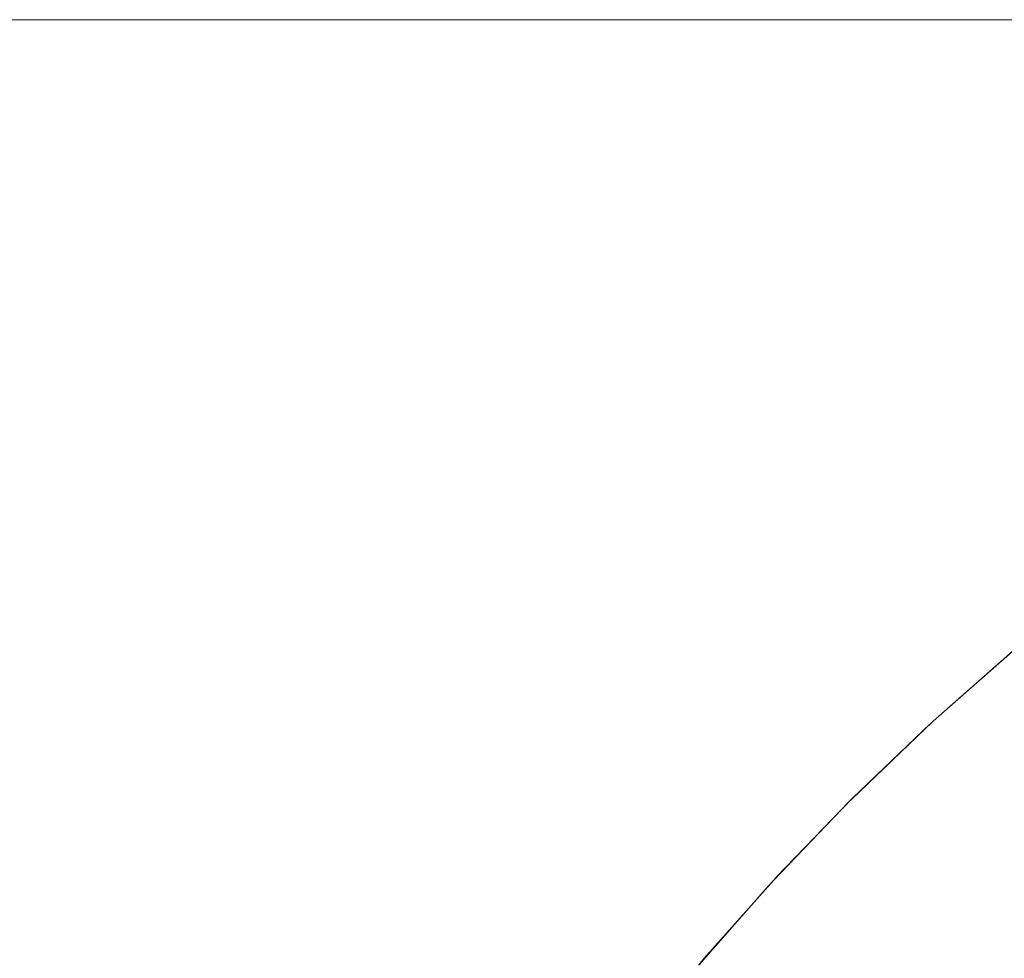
# Model space of a CAD drawing. Header units: centimetres. Extents: x -26 to 27.3, y -23.4 to -21.6.
# Tile 148 of 206: x 9.4076 to 9.4445, y -21.595 to -21.5599. Entities that reach past the tile are written whole.
import ezdxf

# ---------------------------------------------------------------- set-up
doc = ezdxf.new("R2010")
doc.units = ezdxf.units.CM
doc.header["$LTSCALE"] = 2.54
doc.layers.add('Lucido design-1', color=7, linetype='Continuous')

# ---------------------------------------------------------------- blocks, each defined once
blk = doc.blocks.new('Gruppo-4-1')
at = {"color": 7, "linetype": 'Continuous', "lineweight": 9}
for points, invisible_edges in [([(27.209353, -21.559935, -9.478917), (27.209353, -21.559888, -9.481992), (-25.890647, -21.559888, -9.481992), (-25.890647, -21.559935, -9.478917)], 8), ([(9.309353, -21.559888, -9.681992), (-25.890647, -21.559888, -9.481992), (27.209353, -21.559888, -9.481992)], 9), ([(-25.890647, -21.559935, -9.478917), (-25.890647, -21.560002, -9.477631), (27.209353, -21.560002, -9.477631), (27.209353, -21.559935, -9.478917)], 10), ([(27.209353, -21.560149, -9.474771), (27.209353, -21.560002, -9.477631), (-25.890647, -21.560002, -9.477631), (-25.890647, -21.560149, -9.474771)], 10), ([(27.209353, -21.559888, -9.481992), (9.318077, -21.559888, -9.682182), (9.309353, -21.559888, -9.681992)], 9), ([(9.326784, -21.559888, -9.682753), (9.318077, -21.559888, -9.682182), (27.209353, -21.559888, -9.481992)], 10), ([(27.209353, -21.559888, -9.481992), (9.335458, -21.559888, -9.683703), (9.326784, -21.559888, -9.682753)], 9), ([(9.344083, -21.559888, -9.68503), (9.335458, -21.559888, -9.683703), (27.209353, -21.559888, -9.481992)], 10), ([(9.352641, -21.559888, -9.686732), (9.344083, -21.559888, -9.68503), (27.209353, -21.559888, -9.481992)], 10), ([(27.209353, -21.559888, -9.481992), (9.361117, -21.559888, -9.688806), (9.352641, -21.559888, -9.686732)], 9), ([(27.209353, -21.559888, -9.481992), (9.369494, -21.559888, -9.691248), (9.361117, -21.559888, -9.688806)], 9), ([(27.209353, -21.559888, -9.481992), (9.377757, -21.559888, -9.694053), (9.369494, -21.559888, -9.691248)], 9), ([(9.38589, -21.559888, -9.697216), (9.377757, -21.559888, -9.694053), (27.209353, -21.559888, -9.481992)], 10), ([(9.393877, -21.559888, -9.70073), (9.38589, -21.559888, -9.697216), (27.209353, -21.559888, -9.481992)], 10), ([(27.209353, -21.559888, -9.481992), (9.401703, -21.559888, -9.704589), (9.393877, -21.559888, -9.70073)], 9), ([(9.401703, -21.559888, -9.704589), (9.409353, -21.559888, -9.708787), (9.407173, -21.559983, -9.712562), (9.39969, -21.559983, -9.708457)], 14), ([(9.409353, -21.559888, -9.708787), (9.401703, -21.559888, -9.704589), (27.209353, -21.559888, -9.481992)], 10), ([(9.407173, -21.559983, -9.712562), (9.41447, -21.559983, -9.71699), (9.41225, -21.560249, -9.720476), (9.405107, -21.560249, -9.716141)], 15), ([(9.409353, -21.559888, -9.708787), (9.416813, -21.559888, -9.713313), (9.41447, -21.559983, -9.71699), (9.407173, -21.559983, -9.712562)], 14), ([(9.416813, -21.559888, -9.713313), (9.409353, -21.559888, -9.708787), (27.209353, -21.559888, -9.481992)], 10), ([(9.41447, -21.559983, -9.71699), (9.421568, -21.559983, -9.721733), (9.419197, -21.560249, -9.725118), (9.41225, -21.560249, -9.720476)], 15), ([(9.416813, -21.559888, -9.713313), (9.424068, -21.559888, -9.718161), (9.421568, -21.559983, -9.721733), (9.41447, -21.559983, -9.71699)], 14), ([(27.209353, -21.559888, -9.481992), (9.424068, -21.559888, -9.718161), (9.416813, -21.559888, -9.713313)], 9), ([(9.421568, -21.559983, -9.721733), (9.428451, -21.559983, -9.72678), (9.425935, -21.560249, -9.730058), (9.419197, -21.560249, -9.725118)], 15), ([(9.424068, -21.559888, -9.718161), (9.431105, -21.559888, -9.723321), (9.428451, -21.559983, -9.72678), (9.421568, -21.559983, -9.721733)], 14), ([(9.431105, -21.559888, -9.723321), (9.424068, -21.559888, -9.718161), (27.209353, -21.559888, -9.481992)], 10), ([(9.428451, -21.559983, -9.72678), (9.435108, -21.559983, -9.732123), (9.432452, -21.560249, -9.735288), (9.425935, -21.560249, -9.730058)], 15), ([(9.431105, -21.559888, -9.723321), (9.437911, -21.559888, -9.728783), (9.435108, -21.559983, -9.732123), (9.428451, -21.559983, -9.72678)], 14), ([(9.437911, -21.559888, -9.728783), (9.431105, -21.559888, -9.723321), (27.209353, -21.559888, -9.481992)], 10), ([(9.435108, -21.559983, -9.732123), (9.441526, -21.559983, -9.737751), (9.438734, -21.560249, -9.740797), (9.432452, -21.560249, -9.735288)], 15), ([(9.437911, -21.559888, -9.728783), (9.444471, -21.559888, -9.734536), (9.441526, -21.559983, -9.737751), (9.435108, -21.559983, -9.732123)], 14), ([(27.209353, -21.559888, -9.481992), (9.444471, -21.559888, -9.734536), (9.437911, -21.559888, -9.728783)], 9), ([(9.441526, -21.559983, -9.737751), (9.447691, -21.559983, -9.743653), (9.444769, -21.560249, -9.746575), (9.438734, -21.560249, -9.740797)], 15), ([(9.444471, -21.559888, -9.734536), (9.450774, -21.559888, -9.74057), (9.447691, -21.559983, -9.743653), (9.441526, -21.559983, -9.737751)], 14), ([(-25.890647, -21.560149, -9.474771), (-25.890647, -21.560288, -9.473278), (27.209353, -21.560288, -9.473278), (27.209353, -21.560149, -9.474771)], 10), ([(27.209353, -21.560535, -9.470635), (27.209353, -21.560288, -9.473278), (-25.890647, -21.560288, -9.473278), (-25.890647, -21.560535, -9.470635)], 10), ([(9.405107, -21.560249, -9.716141), (9.41225, -21.560249, -9.720476), (9.410039, -21.560686, -9.723946), (9.40305, -21.560686, -9.719704)], 15), ([(9.41225, -21.560249, -9.720476), (9.419197, -21.560249, -9.725118), (9.416837, -21.560686, -9.728488), (9.410039, -21.560686, -9.723946)], 15), ([(9.419197, -21.560249, -9.725118), (9.425935, -21.560249, -9.730058), (9.423431, -21.560686, -9.733323), (9.416837, -21.560686, -9.728488)], 15), ([(9.425935, -21.560249, -9.730058), (9.432452, -21.560249, -9.735288), (9.429807, -21.560686, -9.73844), (9.423431, -21.560686, -9.733323)], 15), ([(9.432452, -21.560249, -9.735288), (9.438734, -21.560249, -9.740797), (9.435954, -21.560686, -9.743831), (9.429807, -21.560686, -9.73844)], 15), ([(9.438734, -21.560249, -9.740797), (9.444769, -21.560249, -9.746575), (9.44186, -21.560686, -9.749485), (9.435954, -21.560686, -9.743831)], 15), ([(9.444769, -21.560249, -9.746575), (9.450547, -21.560249, -9.752611), (9.447514, -21.560686, -9.755391), (9.44186, -21.560686, -9.749485)], 15), ([(-25.890647, -21.560535, -9.470635), (-25.890647, -21.560764, -9.468942), (27.209353, -21.560764, -9.468942), (27.209353, -21.560535, -9.470635)], 10), ([(27.209353, -21.561093, -9.466514), (27.209353, -21.560764, -9.468942), (-25.890647, -21.560764, -9.468942), (-25.890647, -21.561093, -9.466514)], 10), ([(9.40305, -21.560686, -9.719704), (9.410039, -21.560686, -9.723946), (9.407842, -21.561292, -9.727395), (9.401005, -21.561292, -9.723246)], 15), ([(9.410039, -21.560686, -9.723946), (9.416837, -21.560686, -9.728488), (9.414492, -21.561292, -9.731838), (9.407842, -21.561292, -9.727395)], 15), ([(9.416837, -21.560686, -9.728488), (9.423431, -21.560686, -9.733323), (9.420941, -21.561292, -9.736567), (9.414492, -21.561292, -9.731838)], 15), ([(9.423431, -21.560686, -9.733323), (9.429807, -21.560686, -9.73844), (9.427179, -21.561292, -9.741573), (9.420941, -21.561292, -9.736567)], 15), ([(9.429807, -21.560686, -9.73844), (9.435954, -21.560686, -9.743831), (9.433191, -21.561292, -9.746846), (9.427179, -21.561292, -9.741573)], 15), ([(9.435954, -21.560686, -9.743831), (9.44186, -21.560686, -9.749485), (9.438969, -21.561292, -9.752376), (9.433191, -21.561292, -9.746846)], 15), ([(9.44186, -21.560686, -9.749485), (9.447514, -21.560686, -9.755391), (9.444499, -21.561292, -9.758153), (9.438969, -21.561292, -9.752376)], 15), ([(-25.890647, -21.561093, -9.466514), (-25.890647, -21.561428, -9.464631), (27.209353, -21.561428, -9.464631), (27.209353, -21.561093, -9.466514)], 10), ([(27.209353, -21.561823, -9.462417), (27.209353, -21.561428, -9.464631), (-25.890647, -21.561428, -9.464631), (-25.890647, -21.561823, -9.462417)], 10), ([(9.401005, -21.561292, -9.723246), (9.407842, -21.561292, -9.727395), (9.405662, -21.562065, -9.730816), (9.398976, -21.562065, -9.726759)], 15), ([(9.407842, -21.561292, -9.727395), (9.414492, -21.561292, -9.731838), (9.412165, -21.562065, -9.735161), (9.405662, -21.562065, -9.730816)], 15), ([(9.414492, -21.561292, -9.731838), (9.420941, -21.561292, -9.736567), (9.418472, -21.562065, -9.739786), (9.412165, -21.562065, -9.735161)], 15), ([(9.420941, -21.561292, -9.736567), (9.427179, -21.561292, -9.741573), (9.424571, -21.562065, -9.744681), (9.418472, -21.562065, -9.739786)], 15), ([(9.427179, -21.561292, -9.741573), (9.433191, -21.561292, -9.746846), (9.43045, -21.562065, -9.749837), (9.424571, -21.562065, -9.744681)], 15), ([(9.433191, -21.561292, -9.746846), (9.438969, -21.561292, -9.752376), (9.4361, -21.562065, -9.755245), (9.43045, -21.562065, -9.749837)], 15), ([(9.438969, -21.561292, -9.752376), (9.444499, -21.561292, -9.758153), (9.441508, -21.562065, -9.760894), (9.4361, -21.562065, -9.755245)], 15), ([(9.444499, -21.561292, -9.758153), (9.449772, -21.561292, -9.764166), (9.446664, -21.562065, -9.766774), (9.441508, -21.562065, -9.760894)], 15), ([(-25.890647, -21.561823, -9.462417), (-25.890647, -21.56228, -9.460352), (27.209353, -21.56228, -9.460352), (27.209353, -21.561823, -9.462417)], 10), ([(27.209353, -21.562723, -9.45835), (27.209353, -21.56228, -9.460352), (-25.890647, -21.56228, -9.460352), (-25.890647, -21.562723, -9.45835)], 10), ([(9.405662, -21.562065, -9.730816), (9.412165, -21.562065, -9.735161), (9.40986, -21.563005, -9.738453), (9.403503, -21.563005, -9.734206)], 15), ([(9.412165, -21.562065, -9.735161), (9.418472, -21.562065, -9.739786), (9.416025, -21.563005, -9.742974), (9.40986, -21.563005, -9.738453)], 15), ([(9.418472, -21.562065, -9.739786), (9.424571, -21.562065, -9.744681), (9.421988, -21.563005, -9.747759), (9.416025, -21.563005, -9.742974)], 15), ([(9.424571, -21.562065, -9.744681), (9.43045, -21.562065, -9.749837), (9.427736, -21.563005, -9.7528), (9.421988, -21.563005, -9.747759)], 15), ([(9.43045, -21.562065, -9.749837), (9.4361, -21.562065, -9.755245), (9.433258, -21.563005, -9.758087), (9.427736, -21.563005, -9.7528)], 15), ([(9.4361, -21.562065, -9.755245), (9.441508, -21.562065, -9.760894), (9.438545, -21.563005, -9.763609), (9.433258, -21.563005, -9.758087)], 15), ([(9.441508, -21.562065, -9.760894), (9.446664, -21.562065, -9.766774), (9.443586, -21.563005, -9.769357), (9.438545, -21.563005, -9.763609)], 15), ([(9.446664, -21.562065, -9.766774), (9.451559, -21.562065, -9.772873), (9.448371, -21.563005, -9.775319), (9.443586, -21.563005, -9.769357)], 15), ([(-25.890647, -21.562723, -9.45835), (-25.890647, -21.563316, -9.456115), (27.209353, -21.563316, -9.456115), (27.209353, -21.562723, -9.45835)], 10), ([(9.403503, -21.563005, -9.734206), (9.40986, -21.563005, -9.738453), (9.407581, -21.564108, -9.741707), (9.401368, -21.564108, -9.737556)], 15), ([(9.40986, -21.563005, -9.738453), (9.416025, -21.563005, -9.742974), (9.413607, -21.564108, -9.746126), (9.407581, -21.564108, -9.741707)], 15), ([(9.416025, -21.563005, -9.742974), (9.421988, -21.563005, -9.747759), (9.419434, -21.564108, -9.750802), (9.413607, -21.564108, -9.746126)], 15), ([(9.421988, -21.563005, -9.747759), (9.427736, -21.563005, -9.7528), (9.425052, -21.564108, -9.755729), (9.419434, -21.564108, -9.750802)], 15), ([(9.427736, -21.563005, -9.7528), (9.433258, -21.563005, -9.758087), (9.430449, -21.564108, -9.760896), (9.425052, -21.564108, -9.755729)], 15), ([(9.433258, -21.563005, -9.758087), (9.438545, -21.563005, -9.763609), (9.435616, -21.564108, -9.766293), (9.430449, -21.564108, -9.760896)], 15), ([(9.438545, -21.563005, -9.763609), (9.443586, -21.563005, -9.769357), (9.440542, -21.564108, -9.771911), (9.435616, -21.564108, -9.766293)], 15), ([(9.443586, -21.563005, -9.769357), (9.448371, -21.563005, -9.775319), (9.445219, -21.564108, -9.777738), (9.440542, -21.564108, -9.771911)], 15), ([(27.209353, -21.563793, -9.45432), (27.209353, -21.563316, -9.456115), (-25.890647, -21.563316, -9.456115), (-25.890647, -21.563793, -9.45432)], 10), ([(-25.890647, -21.563793, -9.45432), (-25.890647, -21.564536, -9.451927), (27.209353, -21.564536, -9.451927), (27.209353, -21.563793, -9.45432)], 10), ([(9.407581, -21.564108, -9.741707), (9.413607, -21.564108, -9.746126), (9.41122, -21.565374, -9.749236), (9.405332, -21.565374, -9.744919)], 15), ([(9.413607, -21.564108, -9.746126), (9.419434, -21.564108, -9.750802), (9.416914, -21.565374, -9.753806), (9.41122, -21.565374, -9.749236)], 15), ([(9.419434, -21.564108, -9.750802), (9.425052, -21.564108, -9.755729), (9.422403, -21.565374, -9.758619), (9.416914, -21.565374, -9.753806)], 15), ([(9.425052, -21.564108, -9.755729), (9.430449, -21.564108, -9.760896), (9.427677, -21.565374, -9.763668), (9.422403, -21.565374, -9.758619)], 15), ([(9.430449, -21.564108, -9.760896), (9.435616, -21.564108, -9.766293), (9.432725, -21.565374, -9.768942), (9.427677, -21.565374, -9.763668)], 15), ([(9.435616, -21.564108, -9.766293), (9.440542, -21.564108, -9.771911), (9.437539, -21.565374, -9.774431), (9.432725, -21.565374, -9.768942)], 15), ([(9.440542, -21.564108, -9.771911), (9.445219, -21.564108, -9.777738), (9.442109, -21.565374, -9.780125), (9.437539, -21.565374, -9.774431)], 15), ([(9.445219, -21.564108, -9.777738), (9.449637, -21.564108, -9.783764), (9.446426, -21.565374, -9.786012), (9.442109, -21.565374, -9.780125)], 15), ([(27.209353, -21.565031, -9.450335), (27.209353, -21.564536, -9.451927), (-25.890647, -21.564536, -9.451927), (-25.890647, -21.565031, -9.450335)], 10), ([(-25.890647, -21.565031, -9.450335), (-25.890647, -21.565938, -9.447796), (27.209353, -21.565938, -9.447796), (27.209353, -21.565031, -9.450335)], 10), ([(9.405332, -21.565374, -9.744919), (9.41122, -21.565374, -9.749236), (9.408869, -21.566798, -9.7523), (9.403117, -21.566798, -9.748082)], 15), ([(9.41122, -21.565374, -9.749236), (9.416914, -21.565374, -9.753806), (9.414431, -21.566798, -9.756764), (9.408869, -21.566798, -9.7523)], 15), ([(9.416914, -21.565374, -9.753806), (9.422403, -21.565374, -9.758619), (9.419794, -21.566798, -9.761467), (9.414431, -21.566798, -9.756764)], 15), ([(9.422403, -21.565374, -9.758619), (9.427677, -21.565374, -9.763668), (9.424946, -21.566798, -9.766399), (9.419794, -21.566798, -9.761467)], 15), ([(9.427677, -21.565374, -9.763668), (9.432725, -21.565374, -9.768942), (9.429878, -21.566798, -9.771551), (9.424946, -21.566798, -9.766399)], 15), ([(9.432725, -21.565374, -9.768942), (9.437539, -21.565374, -9.774431), (9.434581, -21.566798, -9.776913), (9.429878, -21.566798, -9.771551)], 15), ([(9.437539, -21.565374, -9.774431), (9.442109, -21.565374, -9.780125), (9.439045, -21.566798, -9.782476), (9.434581, -21.566798, -9.776913)], 15), ([(9.442109, -21.565374, -9.780125), (9.446426, -21.565374, -9.786012), (9.443262, -21.566798, -9.788227), (9.439045, -21.566798, -9.782476)], 15), ([(9.446426, -21.565374, -9.786012), (9.450482, -21.565374, -9.792083), (9.447225, -21.566798, -9.794158), (9.443262, -21.566798, -9.788227)], 15), ([(27.209353, -21.566436, -9.446402), (27.209353, -21.565938, -9.447796), (-25.890647, -21.565938, -9.447796), (-25.890647, -21.566436, -9.446402)], 10), ([(-25.890647, -21.566436, -9.446402), (-25.890647, -21.567517, -9.44373), (27.209353, -21.567517, -9.44373), (27.209353, -21.566436, -9.446402)], 10), ([(9.403117, -21.566798, -9.748082), (9.408869, -21.566798, -9.7523), (9.406558, -21.568378, -9.755312), (9.40094, -21.568378, -9.751193)], 15), ([(9.408869, -21.566798, -9.7523), (9.414431, -21.566798, -9.756764), (9.411991, -21.568378, -9.759673), (9.406558, -21.568378, -9.755312)], 15), ([(9.414431, -21.566798, -9.756764), (9.419794, -21.566798, -9.761467), (9.417229, -21.568378, -9.764266), (9.411991, -21.568378, -9.759673)], 15), ([(9.419794, -21.566798, -9.761467), (9.424946, -21.566798, -9.766399), (9.422261, -21.568378, -9.769083), (9.417229, -21.568378, -9.764266)], 15), ([(9.424946, -21.566798, -9.766399), (9.429878, -21.566798, -9.771551), (9.427079, -21.568378, -9.774116), (9.422261, -21.568378, -9.769083)], 15), ([(9.429878, -21.566798, -9.771551), (9.434581, -21.566798, -9.776913), (9.431672, -21.568378, -9.779354), (9.427079, -21.568378, -9.774116)], 15), ([(9.434581, -21.566798, -9.776913), (9.439045, -21.566798, -9.782476), (9.436033, -21.568378, -9.784787), (9.431672, -21.568378, -9.779354)], 15), ([(9.439045, -21.566798, -9.782476), (9.443262, -21.566798, -9.788227), (9.440152, -21.568378, -9.790405), (9.436033, -21.568378, -9.784787)], 15), ([(9.443262, -21.566798, -9.788227), (9.447225, -21.566798, -9.794158), (9.444023, -21.568378, -9.796198), (9.440152, -21.568378, -9.790405)], 15), ([(9.447225, -21.566798, -9.794158), (9.450925, -21.566798, -9.800255), (9.447637, -21.568378, -9.802154), (9.444023, -21.568378, -9.796198)], 15), ([(27.209353, -21.568005, -9.442527), (27.209353, -21.567517, -9.44373), (-25.890647, -21.567517, -9.44373), (-25.890647, -21.568005, -9.442527)], 10), ([(-25.890647, -21.568005, -9.442527), (-25.890647, -21.569273, -9.439737), (27.209353, -21.569273, -9.439737), (27.209353, -21.568005, -9.442527)], 10), ([(9.406558, -21.568378, -9.755312), (9.411991, -21.568378, -9.759673), (9.409596, -21.570112, -9.762526), (9.40429, -21.570112, -9.758267)], 15), ([(9.411991, -21.568378, -9.759673), (9.417229, -21.568378, -9.764266), (9.414712, -21.570112, -9.767013), (9.409596, -21.570112, -9.762526)], 15), ([(9.417229, -21.568378, -9.764266), (9.422261, -21.568378, -9.769083), (9.419627, -21.570112, -9.771718), (9.414712, -21.570112, -9.767013)], 15), ([(9.422261, -21.568378, -9.769083), (9.427079, -21.568378, -9.774116), (9.424332, -21.570112, -9.776633), (9.419627, -21.570112, -9.771718)], 15), ([(9.427079, -21.568378, -9.774116), (9.431672, -21.568378, -9.779354), (9.428818, -21.570112, -9.781748), (9.424332, -21.570112, -9.776633)], 15), ([(9.431672, -21.568378, -9.779354), (9.436033, -21.568378, -9.784787), (9.433077, -21.570112, -9.787055), (9.428818, -21.570112, -9.781748)], 15), ([(9.436033, -21.568378, -9.784787), (9.440152, -21.568378, -9.790405), (9.437101, -21.570112, -9.792542), (9.433077, -21.570112, -9.787055)], 15), ([(9.440152, -21.568378, -9.790405), (9.444023, -21.568378, -9.796198), (9.440881, -21.570112, -9.798199), (9.437101, -21.570112, -9.792542)], 15), ([(9.444023, -21.568378, -9.796198), (9.447637, -21.568378, -9.802154), (9.444411, -21.570112, -9.804016), (9.440881, -21.570112, -9.798199)], 15), ([(9.447637, -21.568378, -9.802154), (9.450988, -21.568378, -9.808261), (9.447683, -21.570112, -9.809981), (9.444411, -21.570112, -9.804016)], 15), ([(27.209353, -21.569736, -9.438717), (27.209353, -21.569273, -9.439737), (-25.890647, -21.569273, -9.439737), (-25.890647, -21.569736, -9.438717)], 10), ([(-25.890647, -21.569736, -9.438717), (-25.890647, -21.571201, -9.435824), (27.209353, -21.571201, -9.435824), (27.209353, -21.569736, -9.438717)], 10), ([(9.40429, -21.570112, -9.758267), (9.409596, -21.570112, -9.762526), (9.407252, -21.571996, -9.765321), (9.402069, -21.571996, -9.761161)], 15), ([(9.409596, -21.570112, -9.762526), (9.414712, -21.570112, -9.767013), (9.412248, -21.571996, -9.769702), (9.407252, -21.571996, -9.765321)], 15), ([(9.414712, -21.570112, -9.767013), (9.419627, -21.570112, -9.771718), (9.417048, -21.571996, -9.774297), (9.412248, -21.571996, -9.769702)], 15), ([(9.419627, -21.570112, -9.771718), (9.424332, -21.570112, -9.776633), (9.421643, -21.571996, -9.779097), (9.417048, -21.571996, -9.774297)], 15), ([(9.424332, -21.570112, -9.776633), (9.428818, -21.570112, -9.781748), (9.426024, -21.571996, -9.784093), (9.421643, -21.571996, -9.779097)], 15), ([(9.428818, -21.570112, -9.781748), (9.433077, -21.570112, -9.787055), (9.430183, -21.571996, -9.789275), (9.426024, -21.571996, -9.784093)], 15), ([(9.433077, -21.570112, -9.787055), (9.437101, -21.570112, -9.792542), (9.434113, -21.571996, -9.794634), (9.430183, -21.571996, -9.789275)], 15), ([(9.437101, -21.570112, -9.792542), (9.440881, -21.570112, -9.798199), (9.437804, -21.571996, -9.800159), (9.434113, -21.571996, -9.794634)], 15), ([(9.440881, -21.570112, -9.798199), (9.444411, -21.570112, -9.804016), (9.441251, -21.571996, -9.80584), (9.437804, -21.571996, -9.800159)], 15), ([(9.444411, -21.570112, -9.804016), (9.447683, -21.570112, -9.809981), (9.444448, -21.571996, -9.811666), (9.441251, -21.571996, -9.80584)], 15), ([(9.447683, -21.570112, -9.809981), (9.450693, -21.570112, -9.816084), (9.447387, -21.571996, -9.817626), (9.444448, -21.571996, -9.811666)], 15), ([(27.209353, -21.571627, -9.43498), (27.209353, -21.571201, -9.435824), (-25.890647, -21.571201, -9.435824), (-25.890647, -21.571627, -9.43498)], 10), ([(-25.890647, -21.571627, -9.43498), (-25.890647, -21.573297, -9.431998), (27.209353, -21.573297, -9.431998), (27.209353, -21.571627, -9.43498)], 10), ([(9.407252, -21.571996, -9.765321), (9.412248, -21.571996, -9.769702), (9.40984, -21.574026, -9.77233), (9.404961, -21.574026, -9.768051)], 15), ([(9.412248, -21.571996, -9.769702), (9.417048, -21.571996, -9.774297), (9.414527, -21.574026, -9.776817), (9.40984, -21.574026, -9.77233)], 15), ([(9.417048, -21.571996, -9.774297), (9.421643, -21.571996, -9.779097), (9.419015, -21.574026, -9.781505), (9.414527, -21.574026, -9.776817)], 15), ([(9.421643, -21.571996, -9.779097), (9.426024, -21.571996, -9.784093), (9.423294, -21.574026, -9.786384), (9.419015, -21.574026, -9.781505)], 15), ([(9.426024, -21.571996, -9.784093), (9.430183, -21.571996, -9.789275), (9.427356, -21.574026, -9.791445), (9.423294, -21.574026, -9.786384)], 15), ([(9.430183, -21.571996, -9.789275), (9.434113, -21.571996, -9.794634), (9.431193, -21.574026, -9.796678), (9.427356, -21.574026, -9.791445)], 15), ([(9.434113, -21.571996, -9.794634), (9.437804, -21.571996, -9.800159), (9.434798, -21.574026, -9.802074), (9.431193, -21.574026, -9.796678)], 15), ([(9.437804, -21.571996, -9.800159), (9.441251, -21.571996, -9.80584), (9.438165, -21.574026, -9.807622), (9.434798, -21.574026, -9.802074)], 15), ([(9.441251, -21.571996, -9.80584), (9.444448, -21.571996, -9.811666), (9.441286, -21.574026, -9.813312), (9.438165, -21.574026, -9.807622)], 15), ([(9.444448, -21.571996, -9.811666), (9.447387, -21.571996, -9.817626), (9.444156, -21.574026, -9.819132), (9.441286, -21.574026, -9.813312)], 15), ([(9.447387, -21.571996, -9.817626), (9.450063, -21.571996, -9.823708), (9.44677, -21.574026, -9.825072), (9.444156, -21.574026, -9.819132)], 15), ([(27.209353, -21.573675, -9.431322), (27.209353, -21.573297, -9.431998), (-25.890647, -21.573297, -9.431998), (-25.890647, -21.573675, -9.431322)], 10), ([(-25.890647, -21.573675, -9.431322), (-25.890647, -21.575558, -9.428267), (27.209353, -21.575558, -9.428267), (27.209353, -21.573675, -9.431322)], 10), ([(9.404961, -21.574026, -9.768051), (9.40984, -21.574026, -9.77233), (9.407492, -21.576198, -9.774892), (9.402727, -21.576198, -9.770713)], 15), ([(9.40984, -21.574026, -9.77233), (9.414527, -21.574026, -9.776817), (9.41207, -21.576198, -9.779274), (9.407492, -21.576198, -9.774892)], 15), ([(9.414527, -21.574026, -9.776817), (9.419015, -21.574026, -9.781505), (9.416453, -21.576198, -9.783853), (9.41207, -21.576198, -9.779274)], 15), ([(9.419015, -21.574026, -9.781505), (9.423294, -21.574026, -9.786384), (9.420632, -21.576198, -9.788618), (9.416453, -21.576198, -9.783853)], 15), ([(9.423294, -21.574026, -9.786384), (9.427356, -21.574026, -9.791445), (9.424599, -21.576198, -9.79356), (9.420632, -21.576198, -9.788618)], 15), ([(9.427356, -21.574026, -9.791445), (9.431193, -21.574026, -9.796678), (9.428346, -21.576198, -9.798672), (9.424599, -21.576198, -9.79356)], 15), ([(9.431193, -21.574026, -9.796678), (9.434798, -21.574026, -9.802074), (9.431867, -21.576198, -9.803941), (9.428346, -21.576198, -9.798672)], 15), ([(9.434798, -21.574026, -9.802074), (9.438165, -21.574026, -9.807622), (9.435155, -21.576198, -9.80936), (9.431867, -21.576198, -9.803941)], 15), ([(9.438165, -21.574026, -9.807622), (9.441286, -21.574026, -9.813312), (9.438204, -21.576198, -9.814916), (9.435155, -21.576198, -9.80936)], 15), ([(9.441286, -21.574026, -9.813312), (9.444156, -21.574026, -9.819132), (9.441007, -21.576198, -9.8206), (9.438204, -21.576198, -9.814916)], 15), ([(9.444156, -21.574026, -9.819132), (9.44677, -21.574026, -9.825072), (9.44356, -21.576198, -9.826401), (9.441007, -21.576198, -9.8206)], 15), ([(9.44677, -21.574026, -9.825072), (9.449122, -21.574026, -9.83112), (9.445857, -21.576198, -9.832308), (9.44356, -21.576198, -9.826401)], 15), ([(27.209353, -21.575877, -9.42775), (27.209353, -21.575558, -9.428267), (-25.890647, -21.575558, -9.428267), (-25.890647, -21.575877, -9.42775)], 10), ([(-25.890647, -21.575877, -9.42775), (-25.890647, -21.57798, -9.424639), (27.209353, -21.57798, -9.424639), (27.209353, -21.575877, -9.42775)], 10), ([(9.407492, -21.576198, -9.774892), (9.41207, -21.576198, -9.779274), (9.40968, -21.578509, -9.781664), (9.405208, -21.578509, -9.777384)], 15), ([(9.41207, -21.576198, -9.779274), (9.416453, -21.576198, -9.783853), (9.413961, -21.578509, -9.786136), (9.40968, -21.578509, -9.781664)], 15), ([(9.416453, -21.576198, -9.783853), (9.420632, -21.576198, -9.788618), (9.418042, -21.578509, -9.79079), (9.413961, -21.578509, -9.786136)], 15), ([(9.420632, -21.576198, -9.788618), (9.424599, -21.576198, -9.79356), (9.421917, -21.578509, -9.795618), (9.418042, -21.578509, -9.79079)], 15), ([(9.424599, -21.576198, -9.79356), (9.428346, -21.576198, -9.798672), (9.425578, -21.578509, -9.80061), (9.421917, -21.578509, -9.795618)], 15), ([(9.428346, -21.576198, -9.798672), (9.431867, -21.576198, -9.803941), (9.429017, -21.578509, -9.805757), (9.425578, -21.578509, -9.80061)], 15), ([(9.431867, -21.576198, -9.803941), (9.435155, -21.576198, -9.80936), (9.432228, -21.578509, -9.81105), (9.429017, -21.578509, -9.805757)], 15), ([(9.435155, -21.576198, -9.80936), (9.438204, -21.576198, -9.814916), (9.435206, -21.578509, -9.816477), (9.432228, -21.578509, -9.81105)], 15), ([(9.438204, -21.576198, -9.814916), (9.441007, -21.576198, -9.8206), (9.437944, -21.578509, -9.822029), (9.435206, -21.578509, -9.816477)], 15), ([(9.441007, -21.576198, -9.8206), (9.44356, -21.576198, -9.826401), (9.440437, -21.578509, -9.827695), (9.437944, -21.578509, -9.822029)], 15), ([(9.44356, -21.576198, -9.826401), (9.445857, -21.576198, -9.832308), (9.44268, -21.578509, -9.833464), (9.440437, -21.578509, -9.827695)], 15), ([(9.445857, -21.576198, -9.832308), (9.447894, -21.576198, -9.83831), (9.44467, -21.578509, -9.839326), (9.44268, -21.578509, -9.833464)], 15), ([(27.209353, -21.578229, -9.424269), (27.209353, -21.57798, -9.424639), (-25.890647, -21.57798, -9.424639), (-25.890647, -21.578229, -9.424269)], 10), ([(-25.890647, -21.578229, -9.424269), (-25.890647, -21.580557, -9.421119), (27.209353, -21.580557, -9.421119), (27.209353, -21.578229, -9.424269)], 10), ([(9.405208, -21.578509, -9.777384), (9.40968, -21.578509, -9.781664), (9.407361, -21.580954, -9.783984), (9.402993, -21.580954, -9.779802)], 15), ([(9.40968, -21.578509, -9.781664), (9.413961, -21.578509, -9.786136), (9.411543, -21.580954, -9.788352), (9.407361, -21.580954, -9.783984)], 15), ([(9.413961, -21.578509, -9.786136), (9.418042, -21.578509, -9.79079), (9.41553, -21.580954, -9.792898), (9.411543, -21.580954, -9.788352)], 15), ([(9.418042, -21.578509, -9.79079), (9.421917, -21.578509, -9.795618), (9.419315, -21.580954, -9.797615), (9.41553, -21.580954, -9.792898)], 15), ([(9.421917, -21.578509, -9.795618), (9.425578, -21.578509, -9.80061), (9.422891, -21.580954, -9.802491), (9.419315, -21.580954, -9.797615)], 15), ([(9.425578, -21.578509, -9.80061), (9.429017, -21.578509, -9.805757), (9.426251, -21.580954, -9.80752), (9.422891, -21.580954, -9.802491)], 15), ([(9.429017, -21.578509, -9.805757), (9.432228, -21.578509, -9.81105), (9.429388, -21.580954, -9.812689), (9.426251, -21.580954, -9.80752)], 15), ([(9.432228, -21.578509, -9.81105), (9.435206, -21.578509, -9.816477), (9.432297, -21.580954, -9.817991), (9.429388, -21.580954, -9.812689)], 15), ([(9.435206, -21.578509, -9.816477), (9.437944, -21.578509, -9.822029), (9.434971, -21.580954, -9.823415), (9.432297, -21.580954, -9.817991)], 15), ([(9.437944, -21.578509, -9.822029), (9.440437, -21.578509, -9.827695), (9.437407, -21.580954, -9.82895), (9.434971, -21.580954, -9.823415)], 15), ([(9.440437, -21.578509, -9.827695), (9.44268, -21.578509, -9.833464), (9.439599, -21.580954, -9.834586), (9.437407, -21.580954, -9.82895)], 15), ([(9.44268, -21.578509, -9.833464), (9.44467, -21.578509, -9.839326), (9.441542, -21.580954, -9.840312), (9.439599, -21.580954, -9.834586)], 15), ([(9.44467, -21.578509, -9.839326), (9.446402, -21.578509, -9.845269), (9.443235, -21.580954, -9.846118), (9.441542, -21.580954, -9.840312)], 15), ([(9.446402, -21.578509, -9.845269), (9.447874, -21.578509, -9.851282), (9.444672, -21.580954, -9.851992), (9.443235, -21.580954, -9.846118)], 15), ([(27.209353, -21.580728, -9.420888), (27.209353, -21.580557, -9.421119), (-25.890647, -21.580557, -9.421119), (-25.890647, -21.580728, -9.420888)], 10), ([(-25.890647, -21.580728, -9.420888), (-25.890647, -21.583286, -9.417715), (27.209353, -21.583286, -9.417715), (27.209353, -21.580728, -9.420888)], 10), ([(9.407361, -21.580954, -9.783984), (9.411543, -21.580954, -9.788352), (9.409203, -21.583529, -9.790496), (9.405117, -21.583529, -9.786228)], 15), ([(9.411543, -21.580954, -9.788352), (9.41553, -21.580954, -9.792898), (9.413099, -21.583529, -9.794939), (9.409203, -21.583529, -9.790496)], 15), ([(9.41553, -21.580954, -9.792898), (9.419315, -21.580954, -9.797615), (9.416797, -21.583529, -9.799547), (9.413099, -21.583529, -9.794939)], 15), ([(9.419315, -21.580954, -9.797615), (9.422891, -21.580954, -9.802491), (9.420291, -21.583529, -9.804312), (9.416797, -21.583529, -9.799547)], 15), ([(9.422891, -21.580954, -9.802491), (9.426251, -21.580954, -9.80752), (9.423574, -21.583529, -9.809225), (9.420291, -21.583529, -9.804312)], 15), ([(9.426251, -21.580954, -9.80752), (9.429388, -21.580954, -9.812689), (9.426639, -21.583529, -9.814276), (9.423574, -21.583529, -9.809225)], 15), ([(9.429388, -21.580954, -9.812689), (9.432297, -21.580954, -9.817991), (9.429481, -21.583529, -9.819457), (9.426639, -21.583529, -9.814276)], 15), ([(9.432297, -21.580954, -9.817991), (9.434971, -21.580954, -9.823415), (9.432095, -21.583529, -9.824756), (9.429481, -21.583529, -9.819457)], 15), ([(9.434971, -21.580954, -9.823415), (9.437407, -21.580954, -9.82895), (9.434474, -21.583529, -9.830165), (9.432095, -21.583529, -9.824756)], 15), ([(9.437407, -21.580954, -9.82895), (9.439599, -21.580954, -9.834586), (9.436616, -21.583529, -9.835672), (9.434474, -21.583529, -9.830165)], 15), ([(9.439599, -21.580954, -9.834586), (9.441542, -21.580954, -9.840312), (9.438515, -21.583529, -9.841267), (9.436616, -21.583529, -9.835672)], 15), ([(9.441542, -21.580954, -9.840312), (9.443235, -21.580954, -9.846118), (9.440169, -21.583529, -9.84694), (9.438515, -21.583529, -9.841267)], 15), ([(9.443235, -21.580954, -9.846118), (9.444672, -21.580954, -9.851992), (9.441573, -21.583529, -9.852679), (9.440169, -21.583529, -9.84694)], 15), ([(9.444672, -21.580954, -9.851992), (9.445852, -21.580954, -9.857923), (9.442726, -21.583529, -9.858474), (9.441573, -21.583529, -9.852679)], 15), ([(9.445852, -21.580954, -9.857923), (9.446772, -21.580954, -9.8639), (9.443625, -21.583529, -9.864314), (9.442726, -21.583529, -9.858474)], 15), ([(9.446772, -21.580954, -9.8639), (9.44743, -21.580954, -9.869911), (9.444268, -21.583529, -9.870188), (9.443625, -21.583529, -9.864314)], 15), ([(9.44743, -21.580954, -9.869911), (9.447825, -21.580954, -9.875946), (9.444654, -21.583529, -9.876084), (9.444268, -21.583529, -9.870188)], 15), ([(27.209353, -21.583369, -9.417611), (27.209353, -21.583286, -9.417715), (-25.890647, -21.583286, -9.417715), (-25.890647, -21.583369, -9.417611)], 10), ([(27.209353, -21.586149, -9.414445), (27.209353, -21.583369, -9.417611), (-25.890647, -21.583369, -9.417611), (-25.890647, -21.586149, -9.414445)], 10), ([(9.405117, -21.583529, -9.786228), (9.409203, -21.583529, -9.790496), (9.406944, -21.586228, -9.792566), (9.402951, -21.586228, -9.788394)], 15), ([(9.409203, -21.583529, -9.790496), (9.413099, -21.583529, -9.794939), (9.410752, -21.586228, -9.796908), (9.406944, -21.586228, -9.792566)], 15), ([(9.413099, -21.583529, -9.794939), (9.416797, -21.583529, -9.799547), (9.414367, -21.586228, -9.801412), (9.410752, -21.586228, -9.796908)], 15), ([(9.416797, -21.583529, -9.799547), (9.420291, -21.583529, -9.804312), (9.417782, -21.586228, -9.806069), (9.414367, -21.586228, -9.801412)], 15), ([(9.420291, -21.583529, -9.804312), (9.423574, -21.583529, -9.809225), (9.42099, -21.586228, -9.810871), (9.417782, -21.586228, -9.806069)], 15), ([(9.423574, -21.583529, -9.809225), (9.426639, -21.583529, -9.814276), (9.423986, -21.586228, -9.815808), (9.42099, -21.586228, -9.810871)], 15), ([(9.426639, -21.583529, -9.814276), (9.429481, -21.583529, -9.819457), (9.426764, -21.586228, -9.820871), (9.423986, -21.586228, -9.815808)], 15), ([(9.429481, -21.583529, -9.819457), (9.432095, -21.583529, -9.824756), (9.429318, -21.586228, -9.826051), (9.426764, -21.586228, -9.820871)], 15), ([(9.432095, -21.583529, -9.824756), (9.434474, -21.583529, -9.830165), (9.431644, -21.586228, -9.831337), (9.429318, -21.586228, -9.826051)], 15), ([(9.434474, -21.583529, -9.830165), (9.436616, -21.583529, -9.835672), (9.433737, -21.586228, -9.836719), (9.431644, -21.586228, -9.831337)], 15), ([(9.436616, -21.583529, -9.835672), (9.438515, -21.583529, -9.841267), (9.435594, -21.586228, -9.842188), (9.433737, -21.586228, -9.836719)], 15), ([(9.438515, -21.583529, -9.841267), (9.440169, -21.583529, -9.84694), (9.43721, -21.586228, -9.847733), (9.435594, -21.586228, -9.842188)], 15), ([(9.440169, -21.583529, -9.84694), (9.441573, -21.583529, -9.852679), (9.438582, -21.586228, -9.853342), (9.43721, -21.586228, -9.847733)], 15), ([(9.441573, -21.583529, -9.852679), (9.442726, -21.583529, -9.858474), (9.439709, -21.586228, -9.859006), (9.438582, -21.586228, -9.853342)], 15), ([(9.442726, -21.583529, -9.858474), (9.443625, -21.583529, -9.864314), (9.440588, -21.586228, -9.864714), (9.439709, -21.586228, -9.859006)], 15), ([(9.443625, -21.583529, -9.864314), (9.444268, -21.583529, -9.870188), (9.441216, -21.586228, -9.870455), (9.440588, -21.586228, -9.864714)], 15), ([(9.444268, -21.583529, -9.870188), (9.444654, -21.583529, -9.876084), (9.441594, -21.586228, -9.876218), (9.441216, -21.586228, -9.870455)], 15), ([(9.441594, -21.586228, -9.876218), (9.444654, -21.583529, -9.876084), (9.444783, -21.583529, -9.881992), (9.441808, -21.586151, -9.881992)], 11), ([(9.441806, -21.586149, -10.081992), (9.444974, -21.583371, -10.081992), (9.445135, -21.583356, -10.086352), (9.441858, -21.58623, -10.086352)], 14), ([(9.444974, -21.583371, -10.081992), (9.441806, -21.586149, -10.081992), (9.441808, -21.586151, -9.881992), (9.444783, -21.583529, -9.881992)], 10), ([(9.441858, -21.58623, -10.086352), (9.445135, -21.583356, -10.086352), (9.445306, -21.58356, -10.090484), (9.442038, -21.586427, -10.090484)], 15), ([(9.442038, -21.586427, -10.090484), (9.445306, -21.58356, -10.090484), (9.445587, -21.583895, -10.094598), (9.442333, -21.586748, -10.094598)], 15), ([(9.442333, -21.586748, -10.094598), (9.445587, -21.583895, -10.094598), (9.445976, -21.584359, -10.098688), (9.442742, -21.587195, -10.098688)], 15), ([(9.442742, -21.587195, -10.098688), (9.445976, -21.584359, -10.098688), (9.446474, -21.584951, -10.102745), (9.443265, -21.587765, -10.102745)], 15), ([(9.443265, -21.587765, -10.102745), (9.446474, -21.584951, -10.102745), (9.447078, -21.585671, -10.106763), (9.4439, -21.588458, -10.106763)], 15), ([(9.4439, -21.588458, -10.106763), (9.447078, -21.585671, -10.106763), (9.447787, -21.586516, -10.110736), (9.444645, -21.589272, -10.110736)], 15), ([(-25.890647, -21.586149, -9.414445), (-25.890647, -21.586161, -9.414433), (27.209353, -21.586161, -9.414433), (27.209353, -21.586149, -9.414445)], 10), ([(27.209353, -21.589063, -9.411395), (27.209353, -21.586161, -9.414433), (-25.890647, -21.586161, -9.414433), (-25.890647, -21.589063, -9.411395)], 10), ([(9.406944, -21.586228, -9.792566), (9.410752, -21.586228, -9.796908), (9.408494, -21.589048, -9.798803), (9.404771, -21.589048, -9.794557)], 15), ([(9.410752, -21.586228, -9.796908), (9.414367, -21.586228, -9.801412), (9.412028, -21.589048, -9.803206), (9.408494, -21.589048, -9.798803)], 15), ([(9.414367, -21.586228, -9.801412), (9.417782, -21.586228, -9.806069), (9.415367, -21.589048, -9.80776), (9.412028, -21.589048, -9.803206)], 15), ([(9.417782, -21.586228, -9.806069), (9.42099, -21.586228, -9.810871), (9.418504, -21.589048, -9.812455), (9.415367, -21.589048, -9.80776)], 15), ([(9.42099, -21.586228, -9.810871), (9.423986, -21.586228, -9.815808), (9.421433, -21.589048, -9.817282), (9.418504, -21.589048, -9.812455)], 15), ([(9.423986, -21.586228, -9.815808), (9.426764, -21.586228, -9.820871), (9.424149, -21.589048, -9.822233), (9.421433, -21.589048, -9.817282)], 15), ([(9.426764, -21.586228, -9.820871), (9.429318, -21.586228, -9.826051), (9.426646, -21.589048, -9.827297), (9.424149, -21.589048, -9.822233)], 15), ([(9.429318, -21.586228, -9.826051), (9.431644, -21.586228, -9.831337), (9.428921, -21.589048, -9.832465), (9.426646, -21.589048, -9.827297)], 15), ([(9.431644, -21.586228, -9.831337), (9.433737, -21.586228, -9.836719), (9.430967, -21.589048, -9.837728), (9.428921, -21.589048, -9.832465)], 15), ([(9.433737, -21.586228, -9.836719), (9.435594, -21.586228, -9.842188), (9.432782, -21.589048, -9.843075), (9.430967, -21.589048, -9.837728)], 15), ([(9.435594, -21.586228, -9.842188), (9.43721, -21.586228, -9.847733), (9.434362, -21.589048, -9.848496), (9.432782, -21.589048, -9.843075)], 15), ([(9.43721, -21.586228, -9.847733), (9.438582, -21.586228, -9.853342), (9.435704, -21.589048, -9.85398), (9.434362, -21.589048, -9.848496)], 15), ([(9.438582, -21.586228, -9.853342), (9.439709, -21.586228, -9.859006), (9.436806, -21.589048, -9.859518), (9.435704, -21.589048, -9.85398)], 15), ([(9.439709, -21.586228, -9.859006), (9.440588, -21.586228, -9.864714), (9.437665, -21.589048, -9.865099), (9.436806, -21.589048, -9.859518)], 15), ([(9.440588, -21.586228, -9.864714), (9.441216, -21.586228, -9.870455), (9.43828, -21.589048, -9.870712), (9.437665, -21.589048, -9.865099)], 15), ([(9.441216, -21.586228, -9.870455), (9.441594, -21.586228, -9.876218), (9.438649, -21.589048, -9.876346), (9.43828, -21.589048, -9.870712)], 15), ([(9.441594, -21.586228, -9.876218), (9.44172, -21.586228, -9.881992), (9.438772, -21.589048, -9.881992), (9.438649, -21.589048, -9.876346)], 13), ([(9.438759, -21.589066, -10.081992), (9.441794, -21.58616, -10.081992), (9.441858, -21.58623, -10.086352), (9.43871, -21.589245, -10.086352)], 14), ([(9.43871, -21.589245, -10.086352), (9.441858, -21.58623, -10.086352), (9.442038, -21.586427, -10.090484), (9.438898, -21.589433, -10.090484)], 15), ([(9.441794, -21.58616, -10.081992), (9.438757, -21.589063, -9.881992), (9.438772, -21.589048, -9.881992), (9.44172, -21.586228, -9.881992)], 9), ([(9.441794, -21.58616, -10.081992), (9.438759, -21.589066, -10.081992), (9.438757, -21.589063, -9.881992)], 10), ([(9.441808, -21.586151, -9.881992), (9.44172, -21.586228, -9.881992), (9.441594, -21.586228, -9.876218)], 10), ([(9.44172, -21.586228, -9.881992), (9.441808, -21.586151, -9.881992), (9.441806, -21.586149, -10.081992), (9.441794, -21.58616, -10.081992)], 10), ([(9.441858, -21.58623, -10.086352), (9.441794, -21.58616, -10.081992), (9.441806, -21.586149, -10.081992)], 9), ([(9.438898, -21.589433, -10.090484), (9.442038, -21.586427, -10.090484), (9.442333, -21.586748, -10.094598), (9.439206, -21.589741, -10.094598)], 15), ([(9.439206, -21.589741, -10.094598), (9.442333, -21.586748, -10.094598), (9.442742, -21.587195, -10.098688), (9.439635, -21.59017, -10.098688)], 15), ([(9.439635, -21.59017, -10.098688), (9.442742, -21.587195, -10.098688), (9.443265, -21.587765, -10.102745), (9.440182, -21.590717, -10.102745)], 15), ([(9.440182, -21.590717, -10.102745), (9.443265, -21.587765, -10.102745), (9.4439, -21.588458, -10.106763), (9.440846, -21.591381, -10.106763)], 15), ([(9.440846, -21.591381, -10.106763), (9.4439, -21.588458, -10.106763), (9.444645, -21.589272, -10.110736), (9.441627, -21.592162, -10.110736)], 15), ([(-25.890647, -21.589063, -9.411395), (-25.890647, -21.58918, -9.411283), (27.209353, -21.58918, -9.411283), (27.209353, -21.589063, -9.411395)], 10), ([(27.209353, -21.592106, -9.408469), (27.209353, -21.58918, -9.411283), (-25.890647, -21.58918, -9.411283), (-25.890647, -21.592106, -9.408469)], 10), ([(9.404771, -21.589048, -9.794557), (9.408494, -21.589048, -9.798803), (9.406327, -21.591983, -9.80062), (9.402686, -21.591983, -9.796468)], 15), ([(9.408494, -21.589048, -9.798803), (9.412028, -21.589048, -9.803206), (9.409785, -21.591983, -9.804928), (9.406327, -21.591983, -9.80062)], 15), ([(9.412028, -21.589048, -9.803206), (9.415367, -21.589048, -9.80776), (9.41305, -21.591983, -9.809382), (9.409785, -21.591983, -9.804928)], 15), ([(9.415367, -21.589048, -9.80776), (9.418504, -21.589048, -9.812455), (9.416119, -21.591983, -9.813974), (9.41305, -21.591983, -9.809382)], 15), ([(9.418504, -21.589048, -9.812455), (9.421433, -21.589048, -9.817282), (9.418984, -21.591983, -9.818696), (9.416119, -21.591983, -9.813974)], 15), ([(9.421433, -21.589048, -9.817282), (9.424149, -21.589048, -9.822233), (9.421641, -21.591983, -9.823538), (9.418984, -21.591983, -9.818696)], 15), ([(9.424149, -21.589048, -9.822233), (9.426646, -21.589048, -9.827297), (9.424084, -21.591983, -9.828492), (9.421641, -21.591983, -9.823538)], 15), ([(9.426646, -21.589048, -9.827297), (9.428921, -21.589048, -9.832465), (9.426308, -21.591983, -9.833547), (9.424084, -21.591983, -9.828492)], 15), ([(9.428921, -21.589048, -9.832465), (9.430967, -21.589048, -9.837728), (9.42831, -21.591983, -9.838695), (9.426308, -21.591983, -9.833547)], 15), ([(9.430967, -21.589048, -9.837728), (9.432782, -21.589048, -9.843075), (9.430085, -21.591983, -9.843925), (9.42831, -21.591983, -9.838695)], 15), ([(9.432782, -21.589048, -9.843075), (9.434362, -21.589048, -9.848496), (9.431631, -21.591983, -9.849227), (9.430085, -21.591983, -9.843925)], 15), ([(9.434362, -21.589048, -9.848496), (9.435704, -21.589048, -9.85398), (9.432943, -21.591983, -9.854592), (9.431631, -21.591983, -9.849227)], 15), ([(9.435704, -21.589048, -9.85398), (9.436806, -21.589048, -9.859518), (9.434021, -21.591983, -9.860009), (9.432943, -21.591983, -9.854592)], 15), ([(9.436806, -21.589048, -9.859518), (9.437665, -21.589048, -9.865099), (9.434861, -21.591983, -9.865468), (9.434021, -21.591983, -9.860009)], 15), ([(9.437665, -21.589048, -9.865099), (9.43828, -21.589048, -9.870712), (9.435462, -21.591983, -9.870958), (9.434861, -21.591983, -9.865468)], 15), ([(9.43828, -21.589048, -9.870712), (9.438649, -21.589048, -9.876346), (9.435824, -21.591983, -9.87647), (9.435462, -21.591983, -9.870958)], 15), ([(9.435834, -21.59211, -10.081992), (9.438642, -21.589177, -10.081992), (9.43871, -21.589245, -10.086352), (9.435695, -21.592393, -10.086352)], 14), ([(9.435695, -21.592393, -10.086352), (9.43871, -21.589245, -10.086352), (9.438898, -21.589433, -10.090484), (9.435892, -21.592573, -10.090484)], 15), ([(9.438757, -21.589063, -9.881992), (9.435944, -21.591983, -9.881992), (9.435824, -21.591983, -9.87647), (9.438649, -21.589048, -9.876346)], 14), ([(9.438642, -21.589177, -10.081992), (9.435832, -21.592108, -9.881992), (9.435944, -21.591983, -9.881992)], 9), ([(9.438642, -21.589177, -10.081992), (9.435834, -21.59211, -10.081992), (9.435832, -21.592108, -9.881992)], 10), ([(9.435944, -21.591983, -9.881992), (9.438757, -21.589063, -9.881992), (9.438759, -21.589066, -10.081992), (9.438642, -21.589177, -10.081992)], 10), ([(9.43871, -21.589245, -10.086352), (9.438642, -21.589177, -10.081992), (9.438759, -21.589066, -10.081992)], 9), ([(9.438649, -21.589048, -9.876346), (9.438772, -21.589048, -9.881992), (9.438757, -21.589063, -9.881992)], 9), ([(9.435892, -21.592573, -10.090484), (9.438898, -21.589433, -10.090484), (9.439206, -21.589741, -10.094598), (9.436213, -21.592868, -10.094598)], 15), ([(9.441627, -21.592162, -10.110736), (9.444645, -21.589272, -10.110736), (9.4455, -21.590205, -10.114657), (9.442521, -21.593056, -10.114657)], 15), ([(9.436213, -21.592868, -10.094598), (9.439206, -21.589741, -10.094598), (9.439635, -21.59017, -10.098688), (9.43666, -21.593277, -10.098688)], 15), ([(9.43666, -21.593277, -10.098688), (9.439635, -21.59017, -10.098688), (9.440182, -21.590717, -10.102745), (9.43723, -21.5938, -10.102745)], 15), ([(9.442521, -21.593056, -10.114657), (9.4455, -21.590205, -10.114657), (9.446462, -21.591255, -10.118519), (9.443528, -21.594063, -10.118519)], 15), ([(9.43723, -21.5938, -10.102745), (9.440182, -21.590717, -10.102745), (9.440846, -21.591381, -10.106763), (9.437923, -21.594435, -10.106763)], 15), ([(9.437923, -21.594435, -10.106763), (9.440846, -21.591381, -10.106763), (9.441627, -21.592162, -10.110736), (9.438737, -21.59518, -10.110736)], 15), ([(9.443528, -21.594063, -10.118519), (9.446462, -21.591255, -10.118519), (9.44753, -21.59242, -10.122315), (9.444646, -21.595181, -10.122315)], 15), ([(-25.890647, -21.592106, -9.408469), (-25.890647, -21.592333, -9.408268), (27.209353, -21.592333, -9.408268), (27.209353, -21.592106, -9.408469)], 10), ([(9.406327, -21.591983, -9.80062), (9.409785, -21.591983, -9.804928), (9.40764, -21.595027, -9.806574), (9.404257, -21.595027, -9.802358)], 15), ([(9.409785, -21.591983, -9.804928), (9.41305, -21.591983, -9.809382), (9.410836, -21.595027, -9.810933), (9.40764, -21.595027, -9.806574)], 15), ([(9.41305, -21.591983, -9.809382), (9.416119, -21.591983, -9.813974), (9.413839, -21.595027, -9.815427), (9.410836, -21.595027, -9.810933)], 15), ([(9.416119, -21.591983, -9.813974), (9.418984, -21.591983, -9.818696), (9.416643, -21.595027, -9.820048), (9.413839, -21.595027, -9.815427)], 15), ([(9.418984, -21.591983, -9.818696), (9.421641, -21.591983, -9.823538), (9.419243, -21.595027, -9.824787), (9.416643, -21.595027, -9.820048)], 15), ([(9.421641, -21.591983, -9.823538), (9.424084, -21.591983, -9.828492), (9.421633, -21.595027, -9.829634), (9.419243, -21.595027, -9.824787)], 15), ([(9.424084, -21.591983, -9.828492), (9.426308, -21.591983, -9.833547), (9.42381, -21.595027, -9.834582), (9.421633, -21.595027, -9.829634)], 15), ([(9.426308, -21.591983, -9.833547), (9.42831, -21.591983, -9.838695), (9.425769, -21.595027, -9.83962), (9.42381, -21.595027, -9.834582)], 15), ([(9.42831, -21.591983, -9.838695), (9.430085, -21.591983, -9.843925), (9.427507, -21.595027, -9.844738), (9.425769, -21.595027, -9.83962)], 15), ([(9.430085, -21.591983, -9.843925), (9.431631, -21.591983, -9.849227), (9.429019, -21.595027, -9.849927), (9.427507, -21.595027, -9.844738)], 15), ([(9.431631, -21.591983, -9.849227), (9.432943, -21.591983, -9.854592), (9.430304, -21.595027, -9.855177), (9.429019, -21.595027, -9.849927)], 15), ([(9.432943, -21.591983, -9.854592), (9.434021, -21.591983, -9.860009), (9.431359, -21.595027, -9.860479), (9.430304, -21.595027, -9.855177)], 15), ([(9.434021, -21.591983, -9.860009), (9.434861, -21.591983, -9.865468), (9.432181, -21.595027, -9.865821), (9.431359, -21.595027, -9.860479)], 15), ([(9.434861, -21.591983, -9.865468), (9.435462, -21.591983, -9.870958), (9.432769, -21.595027, -9.871194), (9.432181, -21.595027, -9.865821)], 15), ([(9.435462, -21.591983, -9.870958), (9.435824, -21.591983, -9.87647), (9.433123, -21.595027, -9.876588), (9.432769, -21.595027, -9.871194)], 15), ([(9.435832, -21.592108, -9.881992), (9.433241, -21.595027, -9.881992), (9.433123, -21.595027, -9.876588), (9.435824, -21.591983, -9.87647)], 14), ([(9.435625, -21.592329, -10.081992), (9.433241, -21.595027, -9.881992), (9.435832, -21.592108, -9.881992)], 9), ([(9.435832, -21.592108, -9.881992), (9.435834, -21.59211, -10.081992), (9.435625, -21.592329, -10.081992)], 9), ([(9.435695, -21.592393, -10.086352), (9.435625, -21.592329, -10.081992), (9.435834, -21.59211, -10.081992)], 9), ([(9.435824, -21.591983, -9.87647), (9.435944, -21.591983, -9.881992), (9.435832, -21.592108, -9.881992)], 9), ([(9.438737, -21.59518, -10.110736), (9.441627, -21.592162, -10.110736), (9.442521, -21.593056, -10.114657), (9.43967, -21.596035, -10.114657)], 15), ([(27.209353, -21.595274, -9.40567), (27.209353, -21.592333, -9.408268), (-25.890647, -21.592333, -9.408268), (-25.890647, -21.595274, -9.40567)], 10), ([(9.433038, -21.595279, -10.081992), (9.435625, -21.592329, -10.081992), (9.435695, -21.592393, -10.086352), (9.432821, -21.59567, -10.086352)], 14), ([(9.432821, -21.59567, -10.086352), (9.435695, -21.592393, -10.086352), (9.435892, -21.592573, -10.090484), (9.433025, -21.595841, -10.090484)], 15), ([(9.435625, -21.592329, -10.081992), (9.433036, -21.595277, -9.881992), (9.433241, -21.595027, -9.881992)], 9), ([(9.435625, -21.592329, -10.081992), (9.433038, -21.595279, -10.081992), (9.433036, -21.595277, -9.881992)], 10), ([(9.433025, -21.595841, -10.090484), (9.435892, -21.592573, -10.090484), (9.436213, -21.592868, -10.094598), (9.43336, -21.596122, -10.094598)], 15), ([(9.43336, -21.596122, -10.094598), (9.436213, -21.592868, -10.094598), (9.43666, -21.593277, -10.098688), (9.433824, -21.596511, -10.098688)], 15), ([(9.433824, -21.596511, -10.098688), (9.43666, -21.593277, -10.098688), (9.43723, -21.5938, -10.102745), (9.434416, -21.597009, -10.102745)], 15), ([(9.43967, -21.596035, -10.114657), (9.442521, -21.593056, -10.114657), (9.443528, -21.594063, -10.118519), (9.44072, -21.596997, -10.118519)], 15), ([(9.434416, -21.597009, -10.102745), (9.43723, -21.5938, -10.102745), (9.437923, -21.594435, -10.106763), (9.435136, -21.597613, -10.106763)], 15), ([(9.44072, -21.596997, -10.118519), (9.443528, -21.594063, -10.118519), (9.444646, -21.595181, -10.122315), (9.441885, -21.598065, -10.122315)], 15), ([(9.435136, -21.597613, -10.106763), (9.437923, -21.594435, -10.106763), (9.438737, -21.59518, -10.110736), (9.435981, -21.598322, -10.110736)], 15)]:
    blk.add_3dface(points, dxfattribs=dict(at, invisible_edges=invisible_edges))

msp = doc.modelspace()

# ---------------------------------------------------------------- block references
at = {"layer": 'Lucido design-1', "color": 7}
msp.add_blockref('Gruppo-4-1', (0, 0), dxfattribs=at)

doc.saveas('drawing.dxf')
